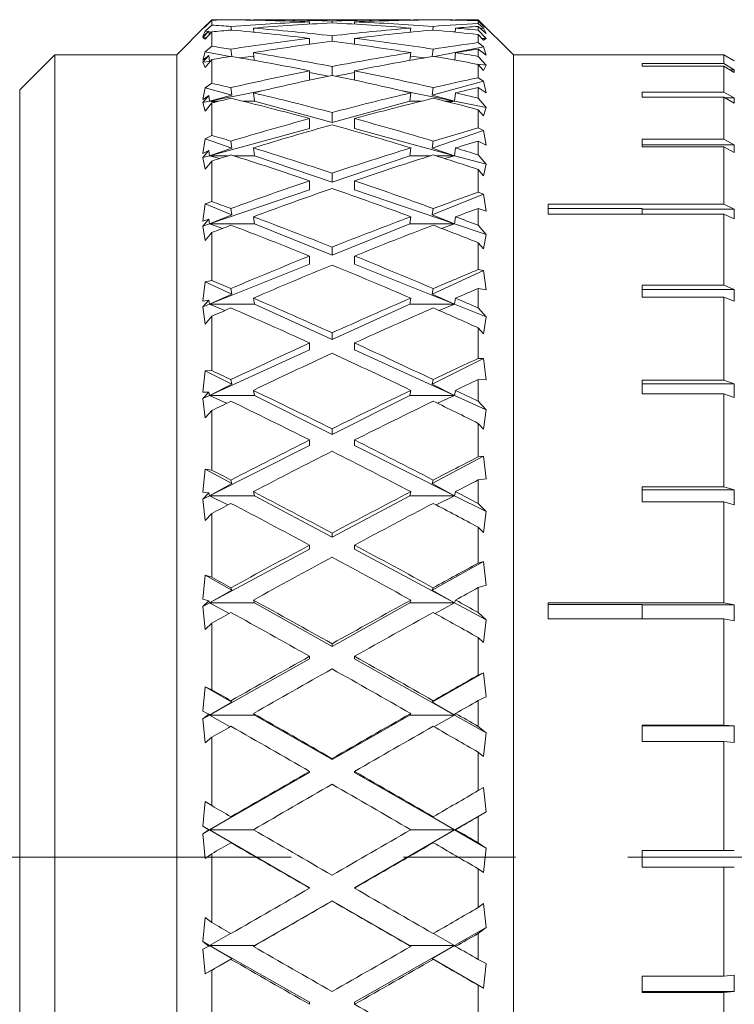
# Model space of a CAD drawing. Header units: inches. Extents: x 1.9 to 39.5, y 2.6 to 32.8.
# Tile 28 of 30: x 31.004 to 31.641, y 17.827 to 18.704. Entities that reach past the tile are written whole.
import ezdxf

# ---------------------------------------------------------------- set-up
doc = ezdxf.new("R2010")
doc.units = ezdxf.units.IN
doc.header["$MEASUREMENT"] = 0
doc.linetypes.add('CENTERX2', pattern=[0.8, 0.5, -0.1, 0.1, -0.1])

msp = doc.modelspace()

# ---------------------------------------------------------------- linework, layer by layer
at = {"color": 7, "linetype": 'Continuous', "lineweight": 15}
for p, q in [((31.17268, 18.70138), (31.16739, 18.69608)), ((31.16934, 18.69756), (31.17534, 18.70369)), ((31.17534, 18.69928), (31.16934, 18.69377)), ((31.17013, 18.69884), (31.17268, 18.70138)), ((31.17268, 18.70138), (31.17272, 18.70101)), ((31.17534, 18.70379), (31.17271, 18.70111)), ((31.17534, 18.70369), (31.17534, 18.69928)), ((31.19237, 18.70393), (31.19237, 18.70398)), ((31.21235, 18.70405), (31.2124, 18.70364)), ((31.34981, 18.70405), (31.21522, 18.70405)), ((31.26252, 18.7001), (31.26252, 18.70211)), ((31.28252, 18.70119), (31.28252, 18.70286)), ((31.30252, 18.7001), (31.30252, 18.70211)), ((31.35263, 18.70364), (31.35268, 18.70405)), ((31.37267, 18.70398), (31.37266, 18.70393)), ((31.39263, 18.70364), (31.39268, 18.70405)), ((31.41284, 18.70405), (31.39555, 18.70405)), ((31.44409, 18.6728), (31.41284, 18.70405)), ((31.41284, 18.70393), (31.41284, 18.70405)), ((31.41974, 18.69694), (31.41284, 18.70393)), ((31.41284, 18.70068), (31.41284, 18.70316)), ((31.41284, 18.70316), (31.41743, 18.69841)), ((31.41743, 18.69641), (31.41284, 18.70068)), ((31.17013, 18.69884), (31.14409, 18.6728)), ((31.16739, 18.69608), (31.16934, 18.69756)), ((31.16739, 18.68916), (31.17268, 18.69392)), ((31.17268, 18.69392), (31.16739, 18.68819)), ((31.16934, 18.69377), (31.16739, 18.68916)), ((31.17214, 18.69343), (31.16934, 18.69377)), ((31.16934, 18.68661), (31.17534, 18.69322)), ((31.17268, 18.69392), (31.17307, 18.69071)), ((31.1752, 18.69306), (31.17274, 18.69336)), ((31.17534, 18.69322), (31.17534, 18.68034)), ((31.19277, 18.69479), (31.19237, 18.6981)), ((31.21235, 18.69655), (31.2128, 18.69289)), ((31.35223, 18.69289), (31.35268, 18.69655)), ((31.37267, 18.6981), (31.37227, 18.69479)), ((31.39229, 18.69336), (31.39048, 18.69314)), ((31.39224, 18.69297), (31.39268, 18.69655)), ((31.41284, 18.69481), (31.41284, 18.69811)), ((31.41284, 18.69811), (31.41974, 18.69184)), ((31.41974, 18.68727), (31.41284, 18.69481)), ((31.41284, 18.68359), (31.41284, 18.69082)), ((31.41284, 18.69082), (31.41743, 18.6857)), ((31.41743, 18.69641), (31.41503, 18.69612)), ((31.41743, 18.69841), (31.41974, 18.69694)), ((31.41974, 18.69184), (31.41743, 18.69641)), ((31.17091, 18.68833), (31.16739, 18.68819)), ((31.16739, 18.68819), (31.16934, 18.68661)), ((31.26252, 18.68219), (31.26252, 18.6874)), ((31.26358, 18.68234), (31.26252, 18.68247)), ((31.28252, 18.68488), (31.28252, 18.68973)), ((31.30252, 18.68247), (31.30146, 18.68234)), ((31.30252, 18.68219), (31.30252, 18.6874)), ((31.41743, 18.67986), (31.41284, 18.68359)), ((31.41974, 18.68727), (31.41588, 18.68743)), ((31.41743, 18.6857), (31.41974, 18.68727)), ((31.03534, 18.6728), (31.00409, 18.64155)), ((31.14409, 18.6728), (31.03534, 18.6728)), ((31.03534, 18.6728), (31.03534, 17.2428)), ((31.14409, 18.6728), (31.14409, 17.95621)), ((31.16934, 18.67554), (31.16739, 18.66799)), ((31.17534, 18.68034), (31.16934, 18.67554)), ((31.19125, 18.67119), (31.16934, 18.67554)), ((31.19319, 18.67124), (31.19237, 18.67781)), ((31.21235, 18.67468), (31.21323, 18.66776)), ((31.35181, 18.66776), (31.35268, 18.67468)), ((31.37267, 18.67781), (31.37184, 18.67124)), ((31.41743, 18.67986), (31.37378, 18.67119)), ((31.39185, 18.66805), (31.39268, 18.67468)), ((31.41284, 18.67135), (31.41284, 18.67784)), ((31.41284, 18.67784), (31.41974, 18.67237)), ((31.41974, 18.67237), (31.41743, 18.67986)), ((31.47509, 18.6728), (31.44409, 18.6728)), ((31.44409, 18.6728), (31.44409, 17.95621)), ((31.47509, 18.6728), (31.47509, 18.67274)), ((31.63159, 18.67278), (31.47509, 18.67278)), ((31.47509, 18.67274), (31.63159, 18.67274)), ((31.64105, 18.66731), (31.63159, 18.67278)), ((31.63159, 18.6649), (31.63159, 18.67274)), ((31.63159, 18.67274), (31.64105, 18.66728)), ((31.16739, 18.66799), (31.17268, 18.67212)), ((31.17268, 18.67212), (31.16739, 18.66608)), ((31.17335, 18.6668), (31.16739, 18.66608)), ((31.16739, 18.66608), (31.16934, 18.66147)), ((31.16934, 18.66147), (31.17534, 18.66843)), ((31.17268, 18.67212), (31.17335, 18.6668)), ((31.17335, 18.6668), (31.17406, 18.66695)), ((31.17401, 18.66688), (31.17335, 18.6668)), ((31.17394, 18.6668), (31.17335, 18.6668)), ((31.17335, 18.6668), (31.17388, 18.66674)), ((31.17534, 18.66843), (31.17534, 18.64734)), ((31.21274, 18.67158), (31.20014, 18.67005)), ((31.3649, 18.67005), (31.35229, 18.67158)), ((31.41974, 18.6634), (31.41245, 18.66428)), ((31.41974, 18.6634), (31.41284, 18.67135)), ((31.41284, 18.65237), (31.41284, 18.66421)), ((31.41284, 18.66421), (31.41743, 18.65883)), ((31.63159, 18.6649), (31.5589, 18.6649)), ((31.5589, 18.6649), (31.5589, 18.66252)), ((31.64105, 18.65951), (31.63159, 18.6649)), ((31.64105, 18.66731), (31.64099, 18.66731)), ((31.26252, 18.65019), (31.26252, 18.65848)), ((31.27918, 18.65372), (31.26252, 18.65703)), ((31.28252, 18.65442), (31.28252, 18.66237)), ((31.30252, 18.65703), (31.28586, 18.65372)), ((31.30252, 18.65019), (31.30252, 18.65848)), ((31.41743, 18.65883), (31.41974, 18.6634)), ((31.5589, 18.66252), (31.63159, 18.66252)), ((31.63159, 18.63961), (31.63159, 18.66252)), ((31.63159, 18.66252), (31.64105, 18.65713)), ((31.64105, 18.65951), (31.63687, 18.65951)), ((31.64105, 18.65951), (31.64105, 18.65713)), ((31.17534, 18.64734), (31.16934, 18.64335)), ((31.41743, 18.64926), (31.37179, 18.63684)), ((31.41743, 18.64926), (31.41284, 18.65237)), ((31.41974, 18.639), (31.41743, 18.64926)), ((31.00409, 17.27405), (31.00409, 18.64155)), ((31.16934, 18.64335), (31.16739, 18.63299)), ((31.19325, 18.63684), (31.16934, 18.64335)), ((31.21962, 18.64056), (31.17335, 18.63137)), ((31.19325, 18.63684), (31.19237, 18.64351)), ((31.21235, 18.63886), (31.21335, 18.63137)), ((31.39169, 18.63137), (31.34541, 18.64056)), ((31.35169, 18.63137), (31.35268, 18.63886)), ((31.37267, 18.64351), (31.37179, 18.63684)), ((31.39169, 18.63137), (31.39268, 18.63886)), ((31.41284, 18.634), (31.41284, 18.64354)), ((31.41284, 18.64354), (31.41974, 18.639)), ((31.63159, 18.63961), (31.5589, 18.63961)), ((31.5589, 18.63961), (31.5589, 18.63494)), ((31.64105, 18.63442), (31.63159, 18.63961)), ((31.16739, 18.63299), (31.17268, 18.63643)), ((31.17268, 18.63643), (31.16739, 18.63019)), ((31.17335, 18.63137), (31.16739, 18.63019)), ((31.16739, 18.63019), (31.16934, 18.62263)), ((31.16934, 18.62263), (31.17534, 18.62981)), ((31.17268, 18.63643), (31.17335, 18.63137)), ((31.17335, 18.63137), (31.19325, 18.63684)), ((31.18156, 18.63137), (31.17335, 18.63137)), ((31.17335, 18.63137), (31.17791, 18.63046)), ((31.17534, 18.62981), (31.17534, 18.60092)), ((31.21335, 18.63137), (31.2032, 18.63137)), ((31.28252, 18.61254), (31.21335, 18.63137)), ((31.35169, 18.63137), (31.28252, 18.61254)), ((31.36184, 18.63137), (31.35169, 18.63137)), ((31.37179, 18.63684), (31.39169, 18.63137)), ((31.39169, 18.63137), (31.38347, 18.63137)), ((31.38713, 18.63046), (31.39169, 18.63137)), ((31.41974, 18.6258), (31.39169, 18.63137)), ((31.41974, 18.6258), (31.41284, 18.634)), ((31.5589, 18.63494), (31.63159, 18.63494)), ((31.63159, 18.59753), (31.63159, 18.63494)), ((31.63159, 18.63494), (31.64105, 18.62975)), ((31.64105, 18.63442), (31.63254, 18.63442)), ((31.64105, 18.63442), (31.64105, 18.62975)), ((31.28252, 18.61254), (31.28252, 18.62128)), ((31.41284, 18.60763), (31.41284, 18.62386)), ((31.41284, 18.62386), (31.41743, 18.61831)), ((31.41743, 18.61831), (31.41974, 18.6258)), ((31.26252, 18.6071), (31.26252, 18.61592)), ((31.30252, 18.6071), (31.30252, 18.61592)), ((31.26252, 18.6071), (31.17335, 18.58283)), ((31.39169, 18.58283), (31.30252, 18.6071)), ((31.41743, 18.6052), (31.37179, 18.58967)), ((31.41743, 18.6052), (31.41284, 18.60763)), ((31.41974, 18.59237), (31.41743, 18.6052)), ((31.16934, 18.59781), (31.16739, 18.58486)), ((31.17534, 18.60092), (31.16934, 18.59781)), ((31.19325, 18.58967), (31.16934, 18.59781)), ((31.19325, 18.58967), (31.19237, 18.59585)), ((31.37267, 18.59585), (31.37179, 18.58967)), ((31.41284, 18.58349), (31.41284, 18.59591)), ((31.41284, 18.59591), (31.41974, 18.59237)), ((31.63159, 18.59753), (31.5589, 18.59753)), ((31.5589, 18.59753), (31.5589, 18.59069)), ((31.64105, 18.59267), (31.63159, 18.59753)), ((31.16739, 18.58486), (31.17268, 18.58752)), ((31.17268, 18.58752), (31.16739, 18.58121)), ((31.17268, 18.58752), (31.17335, 18.58283)), ((31.17335, 18.58283), (31.19325, 18.58967)), ((31.21235, 18.58977), (31.21335, 18.58283)), ((31.35169, 18.58283), (31.35268, 18.58977)), ((31.37179, 18.58967), (31.39169, 18.58283)), ((31.39169, 18.58283), (31.39268, 18.58977)), ((31.64105, 18.59267), (31.5589, 18.59267)), ((31.5589, 18.59069), (31.63159, 18.59069)), ((31.63159, 18.5397), (31.63159, 18.59069)), ((31.63159, 18.59069), (31.64105, 18.58583)), ((31.64105, 18.59267), (31.64105, 18.58583)), ((31.17335, 18.58283), (31.16739, 18.58121)), ((31.16739, 18.58121), (31.16934, 18.57085)), ((31.16934, 18.57085), (31.17534, 18.57811)), ((31.19011, 18.58283), (31.17335, 18.58283)), ((31.17335, 18.58283), (31.18234, 18.58036)), ((31.17534, 18.57811), (31.17534, 18.54198)), ((31.21335, 18.58283), (31.19463, 18.58283)), ((31.28252, 18.55928), (31.21335, 18.58283)), ((31.35169, 18.58283), (31.28252, 18.55928)), ((31.37041, 18.58283), (31.35169, 18.58283)), ((31.39169, 18.58283), (31.37493, 18.58283)), ((31.3827, 18.58036), (31.39169, 18.58283)), ((31.41974, 18.57519), (31.39169, 18.58283)), ((31.41974, 18.57519), (31.41284, 18.58349)), ((31.28252, 18.55928), (31.28252, 18.56729)), ((31.41284, 18.55024), (31.41284, 18.57054)), ((31.41284, 18.57054), (31.41743, 18.56494)), ((31.41743, 18.56494), (31.41974, 18.57519)), ((31.26252, 18.55247), (31.26252, 18.56055)), ((31.30252, 18.55247), (31.30252, 18.56055)), ((31.26252, 18.55247), (31.17335, 18.52212)), ((31.39169, 18.52212), (31.30252, 18.55247)), ((31.41743, 18.54855), (31.41284, 18.55024)), ((31.17534, 18.54198), (31.16934, 18.53981)), ((31.41743, 18.54855), (31.37179, 18.5302)), ((31.41974, 18.53339), (31.41743, 18.54855)), ((31.16934, 18.53981), (31.16739, 18.52452)), ((31.19325, 18.5302), (31.16934, 18.53981)), ((31.19325, 18.5302), (31.19237, 18.53578)), ((31.37267, 18.53578), (31.37179, 18.5302)), ((31.41284, 18.5208), (31.41284, 18.53585)), ((31.41284, 18.53585), (31.41974, 18.53339)), ((31.63159, 18.5397), (31.47509, 18.5397)), ((31.47509, 18.5397), (31.47509, 18.53086)), ((31.5589, 18.53569), (31.47509, 18.53569)), ((31.5589, 18.53569), (31.5589, 18.53086)), ((31.64105, 18.53529), (31.5589, 18.53529)), ((31.64105, 18.53529), (31.63159, 18.5397)), ((31.64105, 18.53529), (31.64105, 18.52645)), ((31.16739, 18.52452), (31.17268, 18.52636)), ((31.17268, 18.52636), (31.16739, 18.52009)), ((31.17268, 18.52636), (31.17335, 18.52212)), ((31.17335, 18.52212), (31.19325, 18.5302)), ((31.21235, 18.52839), (31.21335, 18.52212)), ((31.35169, 18.52212), (31.35268, 18.52839)), ((31.37179, 18.5302), (31.39169, 18.52212)), ((31.39169, 18.52212), (31.39268, 18.52839)), ((31.47509, 18.53086), (31.63159, 18.53086)), ((31.63159, 18.46754), (31.63159, 18.53086)), ((31.63159, 18.53086), (31.64105, 18.52645)), ((31.17335, 18.52212), (31.16739, 18.52009)), ((31.16739, 18.52009), (31.16934, 18.50714)), ((31.21335, 18.52212), (31.17335, 18.52212)), ((31.17335, 18.52212), (31.18509, 18.51808)), ((31.28252, 18.49431), (31.21335, 18.52212)), ((31.35169, 18.52212), (31.28252, 18.49431)), ((31.39169, 18.52212), (31.35169, 18.52212)), ((31.37995, 18.51808), (31.39169, 18.52212)), ((31.41974, 18.51257), (31.39169, 18.52212)), ((31.41974, 18.51257), (31.41284, 18.5208)), ((31.16934, 18.50714), (31.17534, 18.51434)), ((31.17534, 18.51434), (31.17534, 18.47167)), ((31.41743, 18.49974), (31.41974, 18.51257)), ((31.28252, 18.49431), (31.28252, 18.50143)), ((31.41284, 18.48133), (31.41284, 18.50529)), ((31.41284, 18.50529), (31.41743, 18.49974)), ((31.26252, 18.48627), (31.26252, 18.49345)), ((31.30252, 18.48627), (31.30252, 18.49345)), ((31.26252, 18.48627), (31.17335, 18.45043)), ((31.39169, 18.45043), (31.30252, 18.48627)), ((31.41743, 18.48039), (31.37179, 18.45959)), ((31.41743, 18.48039), (31.41284, 18.48133)), ((31.41974, 18.46321), (31.41743, 18.48039)), ((31.17534, 18.47167), (31.16934, 18.47048)), ((31.16934, 18.47048), (31.16739, 18.45314)), ((31.19325, 18.45959), (31.16934, 18.47048)), ((31.19325, 18.45959), (31.19237, 18.46446)), ((31.37267, 18.46446), (31.37179, 18.45959)), ((31.41284, 18.44715), (31.41284, 18.46453)), ((31.41284, 18.46453), (31.41974, 18.46321)), ((31.63159, 18.46754), (31.5589, 18.46754)), ((31.5589, 18.46754), (31.5589, 18.45691)), ((31.64105, 18.46369), (31.5589, 18.46369)), ((31.64105, 18.46369), (31.63159, 18.46754)), ((31.64105, 18.46369), (31.64105, 18.45306)), ((31.16739, 18.45314), (31.17268, 18.45413)), ((31.17268, 18.45413), (31.16739, 18.44803)), ((31.17268, 18.45413), (31.17335, 18.45043)), ((31.17335, 18.45043), (31.19325, 18.45959)), ((31.21235, 18.4559), (31.21335, 18.45043)), ((31.35169, 18.45043), (31.35268, 18.4559)), ((31.37179, 18.45959), (31.39169, 18.45043)), ((31.39169, 18.45043), (31.39268, 18.4559)), ((31.5589, 18.45691), (31.63159, 18.45691)), ((31.63159, 18.38283), (31.63159, 18.45691)), ((31.63159, 18.45691), (31.64105, 18.45306)), ((31.17335, 18.45043), (31.16739, 18.44803)), ((31.16739, 18.44803), (31.16934, 18.43274)), ((31.21335, 18.45043), (31.17335, 18.45043)), ((31.17335, 18.45043), (31.18702, 18.44488)), ((31.28252, 18.4189), (31.21335, 18.45043)), ((31.35169, 18.45043), (31.28252, 18.4189)), ((31.39169, 18.45043), (31.35169, 18.45043)), ((31.37802, 18.44488), (31.39169, 18.45043)), ((31.41974, 18.43915), (31.39169, 18.45043)), ((31.41974, 18.43915), (31.41284, 18.44715)), ((31.16934, 18.43274), (31.17534, 18.43973)), ((31.17534, 18.43973), (31.17534, 18.39135)), ((31.41743, 18.424), (31.41974, 18.43915)), ((31.41284, 18.40222), (31.41284, 18.42939)), ((31.41284, 18.42939), (31.41743, 18.424)), ((31.28252, 18.4189), (31.28252, 18.42499)), ((31.26252, 18.40979), (31.17335, 18.36915)), ((31.26252, 18.40979), (31.26252, 18.41593)), ((31.30252, 18.40979), (31.30252, 18.41593)), ((31.39169, 18.36915), (31.30252, 18.40979)), ((31.41743, 18.40206), (31.37179, 18.37921)), ((31.41743, 18.40206), (31.41284, 18.40222)), ((31.41974, 18.38319), (31.41743, 18.40206)), ((31.16934, 18.39118), (31.16739, 18.37213)), ((31.17534, 18.39135), (31.16934, 18.39118)), ((31.19325, 18.37921), (31.16934, 18.39118)), ((31.19325, 18.37921), (31.19237, 18.38328)), ((31.37267, 18.38328), (31.37179, 18.37921)), ((31.41284, 18.36398), (31.41284, 18.38336)), ((31.41284, 18.38336), (31.41974, 18.38319)), ((31.17335, 18.36915), (31.19325, 18.37921)), ((31.37179, 18.37921), (31.39169, 18.36915)), ((31.63159, 18.38283), (31.5589, 18.38283)), ((31.5589, 18.38283), (31.5589, 18.37068)), ((31.64105, 18.37963), (31.5589, 18.37963)), ((31.64105, 18.37963), (31.63159, 18.38283)), ((31.64105, 18.37963), (31.64105, 18.36748)), ((31.16739, 18.37213), (31.17268, 18.37224)), ((31.17268, 18.37224), (31.16739, 18.36643)), ((31.17335, 18.36915), (31.16739, 18.36643)), ((31.16739, 18.36643), (31.16934, 18.34909)), ((31.17268, 18.37224), (31.17335, 18.36915)), ((31.21335, 18.36915), (31.17335, 18.36915)), ((31.17335, 18.36915), (31.1885, 18.36218)), ((31.21235, 18.37372), (31.21335, 18.36915)), ((31.28252, 18.33452), (31.21335, 18.36915)), ((31.35169, 18.36915), (31.28252, 18.33452)), ((31.35169, 18.36915), (31.35268, 18.37372)), ((31.39169, 18.36915), (31.35169, 18.36915)), ((31.37654, 18.36218), (31.39169, 18.36915)), ((31.39169, 18.36915), (31.39268, 18.37372)), ((31.41974, 18.35637), (31.39169, 18.36915)), ((31.5589, 18.37068), (31.63159, 18.37068)), ((31.63159, 18.28766), (31.63159, 18.37068)), ((31.63159, 18.37068), (31.64105, 18.36748)), ((31.41974, 18.35637), (31.41284, 18.36398)), ((31.16934, 18.34909), (31.17534, 18.35574)), ((31.17534, 18.35574), (31.17534, 18.3026)), ((31.41743, 18.33919), (31.41974, 18.35637)), ((31.28252, 18.33452), (31.28252, 18.33945)), ((31.41284, 18.31446), (31.41284, 18.34431)), ((31.41284, 18.34431), (31.41743, 18.33919)), ((31.26252, 18.32451), (31.17335, 18.27986)), ((31.26252, 18.32451), (31.26252, 18.32949)), ((31.30252, 18.32451), (31.30252, 18.32949)), ((31.39169, 18.27986), (31.30252, 18.32451)), ((31.41743, 18.31508), (31.37179, 18.29063)), ((31.41743, 18.31508), (31.41284, 18.31446)), ((31.41974, 18.29489), (31.41743, 18.31508)), ((31.16934, 18.30344), (31.16739, 18.28306)), ((31.17534, 18.3026), (31.16934, 18.30344)), ((31.19325, 18.29063), (31.16934, 18.30344)), ((31.17335, 18.27986), (31.19325, 18.29063)), ((31.19325, 18.29063), (31.19237, 18.29382)), ((31.37267, 18.29382), (31.37179, 18.29063)), ((31.37179, 18.29063), (31.39169, 18.27986)), ((31.41284, 18.2939), (31.41974, 18.29489)), ((31.41284, 18.2729), (31.41284, 18.2939)), ((31.63159, 18.28766), (31.5589, 18.28766)), ((31.5589, 18.28766), (31.5589, 18.27428)), ((31.64105, 18.28519), (31.63159, 18.28766)), ((31.16739, 18.28306), (31.17268, 18.28228)), ((31.17268, 18.28228), (31.16739, 18.27688)), ((31.17335, 18.27986), (31.16739, 18.27688)), ((31.17268, 18.28228), (31.17335, 18.27986)), ((31.21335, 18.27986), (31.17335, 18.27986)), ((31.17335, 18.27986), (31.18971, 18.27159)), ((31.21235, 18.28344), (31.21335, 18.27986)), ((31.28252, 18.2428), (31.21335, 18.27986)), ((31.35169, 18.27986), (31.28252, 18.2428)), ((31.35169, 18.27986), (31.35268, 18.28344)), ((31.39169, 18.27986), (31.35169, 18.27986)), ((31.37533, 18.27159), (31.39169, 18.27986)), ((31.39169, 18.27986), (31.39268, 18.28344)), ((31.41974, 18.26582), (31.39169, 18.27986)), ((31.64105, 18.28519), (31.5589, 18.28519)), ((31.64105, 18.28519), (31.64105, 18.27181)), ((31.16739, 18.27688), (31.16934, 18.25783)), ((31.41974, 18.26582), (31.41284, 18.2729)), ((31.5589, 18.27428), (31.63159, 18.27428)), ((31.63159, 18.18436), (31.63159, 18.27428)), ((31.63159, 18.27428), (31.64105, 18.27181)), ((31.16934, 18.25783), (31.17534, 18.26401)), ((31.17534, 18.26401), (31.17534, 18.20714)), ((31.41743, 18.24695), (31.41974, 18.26582)), ((31.41284, 18.21977), (31.41284, 18.25171)), ((31.41284, 18.25171), (31.41743, 18.24695)), ((31.28252, 18.2428), (31.28252, 18.24649)), ((31.26252, 18.23208), (31.26252, 18.23581)), ((31.30252, 18.23208), (31.30252, 18.23581)), ((31.26252, 18.23208), (31.17335, 18.18431)), ((31.39169, 18.18431), (31.30252, 18.23208)), ((31.41743, 18.22115), (31.37179, 18.19557)), ((31.41743, 18.22115), (31.41284, 18.21977)), ((31.41974, 18.20003), (31.41743, 18.22115)), ((31.16934, 18.20897), (31.16739, 18.18765)), ((31.17534, 18.20714), (31.16934, 18.20897)), ((31.19325, 18.19557), (31.16934, 18.20897)), ((31.41284, 18.19791), (31.41974, 18.20003)), ((31.17335, 18.18431), (31.19325, 18.19557)), ((31.19325, 18.19557), (31.19237, 18.19781)), ((31.37267, 18.19781), (31.37179, 18.19557)), ((31.37179, 18.19557), (31.39169, 18.18431)), ((31.41284, 18.17569), (31.41284, 18.19791)), ((31.16739, 18.18765), (31.17268, 18.18601)), ((31.17268, 18.18601), (31.16739, 18.18111)), ((31.17335, 18.18431), (31.16739, 18.18111)), ((31.17268, 18.18601), (31.17335, 18.18431)), ((31.21335, 18.18431), (31.17335, 18.18431)), ((31.17335, 18.18431), (31.19076, 18.17489)), ((31.21235, 18.18682), (31.21335, 18.18431)), ((31.28252, 18.14554), (31.21335, 18.18431)), ((31.35169, 18.18431), (31.28252, 18.14554)), ((31.35169, 18.18431), (31.35268, 18.18682)), ((31.39169, 18.18431), (31.35169, 18.18431)), ((31.37428, 18.17489), (31.39169, 18.18431)), ((31.39169, 18.18431), (31.39268, 18.18682)), ((31.41974, 18.16928), (31.39169, 18.18431)), ((31.63159, 18.18436), (31.47509, 18.18436)), ((31.47509, 18.18436), (31.47509, 18.17008)), ((31.5589, 18.18284), (31.47509, 18.18284)), ((31.5589, 18.18284), (31.5589, 18.17008)), ((31.64105, 18.18268), (31.5589, 18.18268)), ((31.64105, 18.18268), (31.63159, 18.18436)), ((31.64105, 18.18268), (31.64105, 18.16841)), ((31.16739, 18.18111), (31.16934, 18.16073)), ((31.41974, 18.16928), (31.41284, 18.17569)), ((31.16934, 18.16073), (31.17534, 18.16632)), ((31.17534, 18.16632), (31.17534, 18.10682)), ((31.41743, 18.14909), (31.41974, 18.16928)), ((31.47509, 18.17008), (31.63159, 18.17008)), ((31.63159, 18.07548), (31.63159, 18.17008)), ((31.63159, 18.17008), (31.64105, 18.16841)), ((31.28252, 18.14554), (31.28252, 18.14791)), ((31.41284, 18.11997), (31.41284, 18.15338)), ((31.41284, 18.15338), (31.41743, 18.14909)), ((31.26252, 18.13432), (31.17335, 18.08434)), ((31.26252, 18.13432), (31.26252, 18.13672)), ((31.30252, 18.13432), (31.30252, 18.13672)), ((31.39169, 18.08434), (31.30252, 18.13432)), ((31.41743, 18.1221), (31.37179, 18.09589)), ((31.41743, 18.1221), (31.41284, 18.11997)), ((31.41974, 18.10045), (31.41743, 18.1221)), ((31.16934, 18.10961), (31.16739, 18.08777)), ((31.17534, 18.10682), (31.16934, 18.10961)), ((31.19325, 18.09589), (31.16934, 18.10961)), ((31.17335, 18.08434), (31.19325, 18.09589)), ((31.19325, 18.09589), (31.19237, 18.09714)), ((31.37267, 18.09714), (31.37179, 18.09589)), ((31.37179, 18.09589), (31.39169, 18.08434)), ((31.41284, 18.09723), (31.41974, 18.10045)), ((31.41284, 18.07423), (31.41284, 18.09723)), ((31.16739, 18.08777), (31.17268, 18.08529)), ((31.17268, 18.08529), (31.16739, 18.081)), ((31.17268, 18.08529), (31.17335, 18.08434)), ((31.21235, 18.08575), (31.21335, 18.08434)), ((31.35169, 18.08434), (31.35268, 18.08575)), ((31.39169, 18.08434), (31.39268, 18.08575)), ((31.17335, 18.08434), (31.16739, 18.081)), ((31.16739, 18.081), (31.16934, 18.05968)), ((31.21335, 18.08434), (31.17335, 18.08434)), ((31.17335, 18.08434), (31.1917, 18.07395)), ((31.28252, 18.04462), (31.21335, 18.08434)), ((31.35169, 18.08434), (31.28252, 18.04462)), ((31.39169, 18.08434), (31.35169, 18.08434)), ((31.37333, 18.07395), (31.39169, 18.08434)), ((31.41974, 18.06862), (31.39169, 18.08434)), ((31.41974, 18.06862), (31.41284, 18.07423)), ((31.41743, 18.0475), (31.41974, 18.06862)), ((31.63159, 18.07548), (31.5589, 18.07548)), ((31.5589, 18.07548), (31.5589, 18.06066)), ((31.64105, 18.07464), (31.5589, 18.07464)), ((31.64105, 18.07464), (31.63159, 18.07548)), ((31.64105, 18.07464), (31.64105, 18.05982)), ((31.16934, 18.05968), (31.17534, 18.06457)), ((31.17534, 18.06457), (31.17534, 18.00361)), ((31.5589, 18.06066), (31.63159, 18.06066)), ((31.63159, 17.96371), (31.63159, 18.06066)), ((31.63159, 18.06066), (31.64105, 18.05982)), ((31.41284, 18.01701), (31.41284, 18.05125)), ((31.41284, 18.05125), (31.41743, 18.0475)), ((31.28252, 18.04462), (31.28252, 18.04563)), ((31.26252, 18.03313), (31.17335, 17.98192)), ((31.26252, 18.03313), (31.26252, 18.03415)), ((31.30252, 18.03313), (31.30252, 18.03415)), ((31.39169, 17.98192), (31.30252, 18.03313)), ((31.41743, 18.01984), (31.41284, 18.01701)), ((31.41974, 17.9981), (31.41743, 18.01984)), ((31.16934, 18.0073), (31.16739, 17.98535)), ((31.17534, 18.00361), (31.16934, 18.0073)), ((31.39169, 17.98192), (31.41974, 17.9981)), ((31.41284, 17.99385), (31.41974, 17.9981)), ((31.17335, 17.98192), (31.19325, 17.99351)), ((31.19325, 17.99351), (31.19237, 17.99375)), ((31.37267, 17.99375), (31.37179, 17.99351)), ((31.37179, 17.99351), (31.39169, 17.98192)), ((31.41284, 17.97051), (31.41284, 17.99385)), ((31.16739, 17.98535), (31.17268, 17.9821)), ((31.16739, 17.98535), (31.17335, 17.98192)), ((31.17268, 17.9821), (31.16739, 17.97849)), ((31.17335, 17.98192), (31.16739, 17.97849)), ((31.17268, 17.9821), (31.17335, 17.98192)), ((31.17335, 17.98192), (31.19325, 17.97037)), ((31.17335, 17.98192), (31.26252, 17.93047)), ((31.21282, 17.98192), (31.17335, 17.98192)), ((31.30252, 17.93047), (31.39169, 17.98192)), ((31.39169, 17.98192), (31.35222, 17.98192)), ((31.37179, 17.97037), (31.39169, 17.98192)), ((31.39169, 17.98192), (31.39268, 17.98218)), ((31.41974, 17.96581), (31.39169, 17.98192)), ((31.16739, 17.97849), (31.16934, 17.95664)), ((31.19325, 17.97037), (31.19237, 17.97061)), ((31.37267, 17.97061), (31.37179, 17.97037)), ((31.41974, 17.96581), (31.41284, 17.97051)), ((31.41743, 17.94416), (31.41974, 17.96581)), ((31.63159, 17.96371), (31.5589, 17.96371)), ((31.5589, 17.96371), (31.5589, 17.94871)), ((31.64105, 17.96372), (31.63159, 17.96371)), ((31.14409, 17.95621), (31.14409, 17.2428)), ((31.16934, 17.95664), (31.17534, 17.96074)), ((31.17534, 17.96074), (31.17534, 17.8995)), ((31.44409, 17.95621), (31.44409, 17.2428)), ((31.41284, 17.91291), (31.41284, 17.9473)), ((31.41284, 17.9473), (31.41743, 17.94416)), ((31.5589, 17.94872), (31.64105, 17.94872)), ((31.5589, 17.94871), (31.63159, 17.94871)), ((31.63159, 17.94871), (31.64105, 17.94872)), ((31.63159, 17.85179), (31.63159, 17.94871)), ((31.26252, 17.93047), (31.26252, 17.9301)), ((31.30252, 17.93047), (31.30252, 17.9301)), ((31.21335, 17.87902), (31.28252, 17.91893)), ((31.28252, 17.91893), (31.28252, 17.91856)), ((31.28252, 17.91893), (31.35169, 17.87902)), ((31.41743, 17.91638), (31.41284, 17.91291)), ((31.41974, 17.89496), (31.41743, 17.91638)), ((31.16934, 17.90403), (31.16739, 17.88241)), ((31.17534, 17.8995), (31.16934, 17.90403)), ((31.39169, 17.87902), (31.41974, 17.89496)), ((31.41284, 17.88976), (31.41974, 17.89496)), ((31.17335, 17.87902), (31.19213, 17.8898)), ((31.37291, 17.8898), (31.39169, 17.87902)), ((31.41284, 17.86655), (31.41284, 17.88976)), ((31.16739, 17.88241), (31.17268, 17.87843)), ((31.16739, 17.88241), (31.17335, 17.87902)), ((31.17268, 17.87843), (31.16739, 17.87558)), ((31.16739, 17.87558), (31.16934, 17.85363)), ((31.17268, 17.87843), (31.17335, 17.87902)), ((31.17335, 17.87902), (31.19325, 17.86742)), ((31.17335, 17.87902), (31.26252, 17.82834)), ((31.21335, 17.87902), (31.17335, 17.87902)), ((31.21235, 17.87814), (31.21335, 17.87902)), ((31.30252, 17.82834), (31.39169, 17.87902)), ((31.35169, 17.87902), (31.35268, 17.87814)), ((31.39169, 17.87902), (31.35169, 17.87902)), ((31.37179, 17.86742), (31.39169, 17.87902)), ((31.39169, 17.87902), (31.39268, 17.87814)), ((31.16934, 17.85363), (31.19325, 17.86742)), ((31.19325, 17.86742), (31.19237, 17.86664)), ((31.37267, 17.86664), (31.37179, 17.86742)), ((31.37179, 17.86742), (31.41743, 17.84109)), ((31.41974, 17.86284), (31.41284, 17.86655)), ((31.16934, 17.85363), (31.17534, 17.85686)), ((31.17534, 17.85686), (31.17534, 17.79653)), ((31.41743, 17.84109), (31.41974, 17.86284)), ((31.63159, 17.85179), (31.5589, 17.85179)), ((31.5589, 17.85179), (31.5589, 17.83698)), ((31.64105, 17.85266), (31.63159, 17.85179)), ((31.64105, 17.85266), (31.64105, 17.83785)), ((31.41284, 17.80967), (31.41284, 17.84356)), ((31.41284, 17.84356), (31.41743, 17.84109)), ((31.5589, 17.83785), (31.64105, 17.83785)), ((31.5589, 17.83698), (31.63159, 17.83698)), ((31.63159, 17.83698), (31.64105, 17.83785)), ((31.63159, 17.74248), (31.63159, 17.83698)), ((31.26252, 17.82834), (31.26252, 17.82658)), ((31.30252, 17.82834), (31.30252, 17.82658))]:
    msp.add_line(p, q, dxfattribs=at)
at = {"color": 7, "linetype": 'CENTERX2', "lineweight": 0}
msp.add_line((21.94608, 17.9578), (32.88105, 17.9578), dxfattribs=at)
at = {"color": 7, "linetype": 'Continuous', "lineweight": 15}
for centre, major_axis, ratio, start_param, end_param in [((31.30252, 17.9578), (1.29172, -0.08021), 0.574371, 1.69177, 1.704999), ((31.30252, 17.9578), (1.29182, -0.0753), 0.574726, 1.689609, 1.702838), ((31.30252, 17.9578), (1.28645, -0.22678), 0.552648, 1.75324, 1.766468), ((31.26252, 17.9578), (1.29182, -0.0753), 0.574726, 1.643075, 1.658586), ((31.26252, 17.9578), (1.29172, -0.08021), 0.574371, 1.606445, 1.660747), ((31.26252, 17.9578), (1.29172, 0.08021), 0.574371, 1.535147, 1.589449), ((31.30252, 17.9578), (1.29172, -0.08021), 0.574371, 1.621919, 1.676259), ((31.30252, 17.9578), (1.29172, 0.08021), 0.574371, 1.550621, 1.60496), ((31.26252, 17.9578), (1.29172, 0.08021), 0.574371, 1.465334, 1.519673), ((31.26252, 17.9578), (1.29172, -0.08021), 0.574371, 1.536632, 1.590972), ((31.30252, 17.9578), (1.29172, 0.08021), 0.574371, 1.480846, 1.535147), ((31.30252, 17.9578), (1.29172, -0.08021), 0.574371, 1.552144, 1.606445), ((31.30252, 17.9578), (1.29182, 0.0753), 0.574726, 1.483007, 1.498518), ((31.26252, 17.9578), (1.29172, 0.08021), 0.574371, 1.434302, 1.449822), ((31.26252, 17.9578), (1.29182, 0.0753), 0.574726, 1.420745, 1.451983), ((31.26252, 17.9578), (1.28645, 0.22678), 0.552648, 1.357115, 1.388353), ((31.30252, 17.9578), (1.29182, 0.0753), 0.574726, 1.451852, 1.467495), ((31.30252, 17.9578), (1.29172, 0.08021), 0.574371, 1.620472, 1.6337), ((31.26252, 17.9578), (1.28645, -0.22678), 0.552648, 1.667915, 1.722216), ((31.30252, 17.9578), (1.28645, -0.22678), 0.552648, 1.683389, 1.737728), ((31.26252, 17.9578), (1.28645, 0.22678), 0.552648, 1.403865, 1.458204), ((31.30252, 17.9578), (1.28645, 0.22678), 0.552648, 1.419377, 1.473678), ((31.26252, 17.9578), (1.29172, -0.08021), 0.574371, 1.489882, 1.521121), ((31.30252, 17.9578), (1.28645, 0.22678), 0.552648, 1.388222, 1.403865), ((31.30252, 17.9578), (1.29172, -0.08021), 0.574371, 1.520989, 1.536632), ((31.26252, 17.9578), (1.28645, 0.22678), 0.552648, 1.473678, 1.527979), ((31.30252, 17.9578), (1.28645, 0.22678), 0.552648, 1.489152, 1.543491), ((31.26252, 17.9578), (1.28645, -0.22678), 0.552648, 1.598101, 1.652441), ((31.30252, 17.9578), (1.28645, -0.22678), 0.552648, 1.613613, 1.667915), ((31.26252, 17.9578), (1.27979, 0.35246), 0.513969, 1.313618, 1.344856), ((31.30252, 17.9578), (1.27979, -0.35246), 0.513969, 1.796737, 1.809965), ((31.30252, 17.9578), (1.27979, -0.35246), 0.513969, 1.726886, 1.781225), ((31.26252, 17.9578), (1.27979, 0.35246), 0.513969, 1.360368, 1.414707), ((31.30252, 17.9578), (1.27979, 0.35246), 0.513969, 1.344724, 1.360368), ((31.30252, 17.9578), (1.28645, -0.22678), 0.552648, 1.582458, 1.598101), ((31.30252, 17.9578), (1.28645, 0.22678), 0.552648, 1.559003, 1.572231), ((31.26252, 17.9578), (1.27979, -0.35246), 0.513969, 1.711412, 1.765713), ((31.30252, 17.9578), (1.27979, 0.35246), 0.513969, 1.375879, 1.430181), ((31.26252, 17.9578), (1.28645, -0.22678), 0.552648, 1.551351, 1.58259), ((31.26252, 17.9578), (1.27979, 0.35246), 0.513969, 1.430181, 1.484482), ((31.30252, 17.9578), (1.27979, -0.35246), 0.513969, 1.65711, 1.711412), ((31.30252, 17.9578), (1.27521, -0.4545), 0.46414, 1.820062, 1.83329), ((31.30252, 17.9578), (1.27979, 0.35246), 0.513969, 1.445655, 1.499994), ((31.26252, 17.9578), (1.27979, -0.35246), 0.513969, 1.641599, 1.695938), ((31.26252, 17.9578), (1.27521, 0.4545), 0.46414, 1.290293, 1.321531), ((31.30252, 17.9578), (1.27521, -0.4545), 0.46414, 1.750211, 1.80455), ((31.26252, 17.9578), (1.27521, 0.4545), 0.46414, 1.337043, 1.391382), ((31.30252, 17.9578), (1.27521, 0.4545), 0.46414, 1.3214, 1.337043), ((31.30252, 17.9578), (1.27979, -0.35246), 0.513969, 1.625955, 1.641599), ((31.30252, 17.9578), (1.27979, 0.35246), 0.513969, 1.515506, 1.528734), ((31.26252, 17.9578), (1.27521, -0.4545), 0.46414, 1.734737, 1.789038), ((31.30252, 17.9578), (1.27521, 0.4545), 0.46414, 1.352555, 1.406856), ((31.26252, 17.9578), (1.27979, -0.35246), 0.513969, 1.594849, 1.626087), ((31.26252, 17.9578), (1.27521, 0.4545), 0.46414, 1.406856, 1.461157), ((31.30252, 17.9578), (1.27521, -0.4545), 0.46414, 1.680435, 1.734737), ((31.30252, 17.9578), (1.27521, 0.4545), 0.46414, 1.42233, 1.476669), ((31.26252, 17.9578), (1.27521, -0.4545), 0.46414, 1.664923, 1.719263), ((31.26252, 17.9578), (1.27395, 0.53553), 0.407955, 1.284394, 1.315632), ((31.30252, 17.9578), (1.27395, -0.53553), 0.407955, 1.82596, 1.839189), ((31.30252, 17.9578), (1.27395, 0.53553), 0.407955, 1.315501, 1.331144), ((31.30252, 17.9578), (1.27395, -0.53553), 0.407955, 1.756109, 1.810449), ((31.26252, 17.9578), (1.27395, 0.53553), 0.407955, 1.331144, 1.385483), ((31.30252, 17.9578), (1.27521, -0.4545), 0.46414, 1.64928, 1.664923), ((31.30252, 17.9578), (1.27521, 0.4545), 0.46414, 1.492181, 1.505409), ((31.26252, 17.9578), (1.27395, -0.53553), 0.407955, 1.740635, 1.794937), ((31.30252, 17.9578), (1.27395, 0.53553), 0.407955, 1.346656, 1.400957), ((31.26252, 17.9578), (1.27521, -0.4545), 0.46414, 1.618173, 1.649412), ((31.26252, 17.9578), (1.27395, 0.53553), 0.407955, 1.400957, 1.455259), ((31.30252, 17.9578), (1.27395, -0.53553), 0.407955, 1.686334, 1.740635), ((31.30252, 17.9578), (1.27395, 0.53553), 0.407955, 1.416431, 1.47077), ((31.26252, 17.9578), (1.27395, -0.53553), 0.407955, 1.670822, 1.725161), ((31.26252, 17.9578), (1.27555, 0.59933), 0.348579, 1.291891, 1.32313), ((31.30252, 17.9578), (1.27555, -0.59933), 0.348579, 1.818463, 1.831691), ((31.30252, 17.9578), (1.27555, 0.59933), 0.348579, 1.322998, 1.338641), ((31.30252, 17.9578), (1.27555, -0.59933), 0.348579, 1.748612, 1.802951), ((31.26252, 17.9578), (1.27555, 0.59933), 0.348579, 1.338641, 1.392981), ((31.30252, 17.9578), (1.27395, -0.53553), 0.407955, 1.655179, 1.670822), ((31.30252, 17.9578), (1.27395, 0.53553), 0.407955, 1.486282, 1.49951), ((31.26252, 17.9578), (1.27555, -0.59933), 0.348579, 1.733138, 1.787439), ((31.30252, 17.9578), (1.27555, 0.59933), 0.348579, 1.354153, 1.408455), ((31.26252, 17.9578), (1.27395, -0.53553), 0.407955, 1.624072, 1.65531), ((31.26252, 17.9578), (1.27555, 0.59933), 0.348579, 1.408455, 1.462756), ((31.30252, 17.9578), (1.27555, -0.59933), 0.348579, 1.678837, 1.733138), ((31.30252, 17.9578), (1.27555, 0.59933), 0.348579, 1.423929, 1.478268), ((31.26252, 17.9578), (1.27555, -0.59933), 0.348579, 1.663325, 1.717664), ((31.26252, 17.9578), (1.27897, 0.64911), 0.287856, 1.309164, 1.340402), ((31.30252, 17.9578), (1.27897, -0.64911), 0.287856, 1.801191, 1.814419), ((31.30252, 17.9578), (1.27897, 0.64911), 0.287856, 1.34027, 1.355914), ((31.30252, 17.9578), (1.27897, -0.64911), 0.287856, 1.73134, 1.785679), ((31.26252, 17.9578), (1.27897, 0.64911), 0.287856, 1.355914, 1.410253), ((31.30252, 17.9578), (1.27555, -0.59933), 0.348579, 1.647682, 1.663325), ((31.30252, 17.9578), (1.27555, 0.59933), 0.348579, 1.49378, 1.507008), ((31.26252, 17.9578), (1.27897, -0.64911), 0.287856, 1.715866, 1.770167), ((31.30252, 17.9578), (1.27897, 0.64911), 0.287856, 1.371426, 1.425727), ((31.26252, 17.9578), (1.27555, -0.59933), 0.348579, 1.616575, 1.647813), ((31.26252, 17.9578), (1.27897, 0.64911), 0.287856, 1.425727, 1.480028), ((31.30252, 17.9578), (1.27897, -0.64911), 0.287856, 1.661564, 1.715866), ((31.30252, 17.9578), (1.27897, 0.64911), 0.287856, 1.441201, 1.49554), ((31.26252, 17.9578), (1.27897, -0.64911), 0.287856, 1.646053, 1.700392), ((31.26252, 17.9578), (1.28312, 0.68719), 0.226761, 1.33338, 1.364618), ((31.30252, 17.9578), (1.28312, -0.68719), 0.226761, 1.776975, 1.790203), ((31.30252, 17.9578), (1.28312, 0.68719), 0.226761, 1.364486, 1.38013), ((31.30252, 17.9578), (1.28312, -0.68719), 0.226761, 1.707124, 1.761463), ((31.26252, 17.9578), (1.28312, 0.68719), 0.226761, 1.38013, 1.434469), ((31.30252, 17.9578), (1.27897, -0.64911), 0.287856, 1.630409, 1.646053), ((31.30252, 17.9578), (1.27897, 0.64911), 0.287856, 1.511052, 1.52428), ((31.26252, 17.9578), (1.28312, -0.68719), 0.226761, 1.69165, 1.745951), ((31.30252, 17.9578), (1.28312, 0.68719), 0.226761, 1.395642, 1.449943), ((31.26252, 17.9578), (1.27897, -0.64911), 0.287856, 1.599303, 1.630541), ((31.26252, 17.9578), (1.28312, 0.68719), 0.226761, 1.449943, 1.504244), ((31.30252, 17.9578), (1.28312, -0.68719), 0.226761, 1.637348, 1.69165), ((31.30252, 17.9578), (1.28312, 0.68719), 0.226761, 1.465417, 1.519756), ((31.26252, 17.9578), (1.28312, -0.68719), 0.226761, 1.621837, 1.676176), ((31.26252, 17.9578), (1.2871, 0.71511), 0.165747, 1.362404, 1.393642), ((31.30252, 17.9578), (1.2871, -0.71511), 0.165747, 1.747951, 1.761179), ((31.30252, 17.9578), (1.2871, 0.71511), 0.165747, 1.39351, 1.409153), ((31.30252, 17.9578), (1.2871, -0.71511), 0.165747, 1.6781, 1.732439), ((31.26252, 17.9578), (1.2871, 0.71511), 0.165747, 1.409153, 1.463493), ((31.30252, 17.9578), (1.28312, -0.68719), 0.226761, 1.606193, 1.621837), ((31.30252, 17.9578), (1.28312, 0.68719), 0.226761, 1.535268, 1.548496), ((31.26252, 17.9578), (1.2871, -0.71511), 0.165747, 1.662626, 1.716927), ((31.30252, 17.9578), (1.2871, 0.71511), 0.165747, 1.424665, 1.478967), ((31.26252, 17.9578), (1.28312, -0.68719), 0.226761, 1.575087, 1.606325), ((31.26252, 17.9578), (1.2871, 0.71511), 0.165747, 1.478967, 1.533268), ((31.30252, 17.9578), (1.2871, -0.71511), 0.165747, 1.608325, 1.662626), ((31.30252, 17.9578), (1.2871, 0.71511), 0.165747, 1.494441, 1.54878), ((31.26252, 17.9578), (1.2871, -0.71511), 0.165747, 1.592813, 1.647152), ((31.26252, 17.9578), (1.29025, 0.73386), 0.104964, 1.394603, 1.425841), ((31.30252, 17.9578), (1.29025, -0.73386), 0.104964, 1.715751, 1.728979), ((31.30252, 17.9578), (1.29025, 0.73386), 0.104964, 1.42571, 1.441353), ((31.30252, 17.9578), (1.29025, -0.73386), 0.104964, 1.6459, 1.700239), ((31.26252, 17.9578), (1.29025, 0.73386), 0.104964, 1.441353, 1.495692), ((31.30252, 17.9578), (1.2871, -0.71511), 0.165747, 1.577169, 1.592813), ((31.30252, 17.9578), (1.2871, 0.71511), 0.165747, 1.564292, 1.57752), ((31.26252, 17.9578), (1.29025, -0.73386), 0.104964, 1.630426, 1.684728), ((31.30252, 17.9578), (1.29025, 0.73386), 0.104964, 1.456865, 1.511166), ((31.26252, 17.9578), (1.2871, -0.71511), 0.165747, 1.546063, 1.577301), ((31.26252, 17.9578), (1.29025, 0.73386), 0.104964, 1.511166, 1.565468), ((31.30252, 17.9578), (1.29025, -0.73386), 0.104964, 1.576125, 1.630426), ((31.30252, 17.9578), (1.29025, 0.73386), 0.104964, 1.52664, 1.58098), ((31.26252, 17.9578), (1.29025, -0.73386), 0.104964, 1.560613, 1.614952), ((31.26252, 17.9578), (1.29212, 0.74404), 0.044391, 1.428677, 1.459915), ((31.30252, 17.9578), (1.29212, -0.74404), 0.044391, 1.681677, 1.694906), ((31.30252, 17.9578), (1.29212, 0.74404), 0.044391, 1.459784, 1.475427), ((31.30252, 17.9578), (1.29212, -0.74404), 0.044391, 1.611826, 1.666166), ((31.26252, 17.9578), (1.29212, 0.74404), 0.044391, 1.475427, 1.529766), ((31.30252, 17.9578), (1.29025, -0.73386), 0.104964, 1.54497, 1.560613), ((31.30252, 17.9578), (1.29025, 0.73386), 0.104964, 1.596491, 1.60972), ((31.26252, 17.9578), (1.29212, -0.74404), 0.044391, 1.596352, 1.650654), ((31.30252, 17.9578), (1.29212, 0.74404), 0.044391, 1.490939, 1.54524), ((31.26252, 17.9578), (1.29025, -0.73386), 0.104964, 1.513863, 1.545101), ((31.26252, 17.9578), (1.29212, 0.74404), 0.044391, 1.54524, 1.599542), ((31.30252, 17.9578), (1.29212, -0.74404), 0.044391, 1.542051, 1.596352), ((31.30252, 17.9578), (1.29212, 0.74404), 0.044391, 1.560714, 1.615053), ((31.26252, 17.9578), (1.29212, -0.74404), 0.044391, 1.526539, 1.580879), ((31.26252, 17.9578), (1.29249, 0.74596), 0.016079, 4.788434, 4.819672), ((31.30252, 17.9578), (1.29249, -0.74596), 0.016079, 4.623116, 4.636344), ((31.30252, 17.9578), (1.29249, 0.74596), 0.016079, 4.772922, 4.788566), ((31.30252, 17.9578), (1.29249, -0.74596), 0.016079, 4.651856, 4.706195), ((31.26252, 17.9578), (1.29249, 0.74596), 0.016079, 4.718583, 4.772922), ((31.30252, 17.9578), (1.29212, -0.74404), 0.044391, 1.510896, 1.526539), ((31.30252, 17.9578), (1.29212, 0.74404), 0.044391, 1.630565, 1.643793), ((31.26252, 17.9578), (1.29249, -0.74596), 0.016079, 4.667367, 4.721669), ((31.30252, 17.9578), (1.29249, 0.74596), 0.016079, 4.703109, 4.757411), ((31.26252, 17.9578), (1.29212, -0.74404), 0.044391, 1.479789, 1.511028), ((31.26252, 17.9578), (1.29249, 0.74596), 0.016079, 4.648808, 4.703109), ((31.30252, 17.9578), (1.29249, -0.74596), 0.016079, 4.721669, 4.77597), ((31.30252, 17.9578), (1.29249, 0.74596), 0.016079, 4.633296, 4.687635), ((31.26252, 17.9578), (1.29249, -0.74596), 0.016079, 4.737143, 4.791482), ((31.26252, 17.9578), (1.2913, 0.73967), 0.076587, 4.753872, 4.78511), ((31.30252, 17.9578), (1.2913, -0.73967), 0.076587, 4.657677, 4.670906), ((31.30252, 17.9578), (1.2913, 0.73967), 0.076587, 4.73836, 4.754004), ((31.30252, 17.9578), (1.2913, -0.73967), 0.076587, 4.686417, 4.740757), ((31.26252, 17.9578), (1.2913, 0.73967), 0.076587, 4.684021, 4.73836), ((31.30252, 17.9578), (1.29249, -0.74596), 0.016079, 4.791482, 4.807125), ((31.30252, 17.9578), (1.29249, 0.74596), 0.016079, 4.604556, 4.617784), ((31.26252, 17.9578), (1.2913, -0.73967), 0.076587, 4.701929, 4.756231), ((31.30252, 17.9578), (1.2913, 0.73967), 0.076587, 4.668547, 4.722849), ((31.26252, 17.9578), (1.29249, -0.74596), 0.016079, 4.806994, 4.838232), ((31.30252, 17.9578), (1.2913, -0.73967), 0.076587, 4.756231, 4.810532)]:
    msp.add_ellipse(centre, major_axis=major_axis, ratio=ratio, start_param=start_param, end_param=end_param, dxfattribs=at)

doc.saveas('drawing.dxf')
